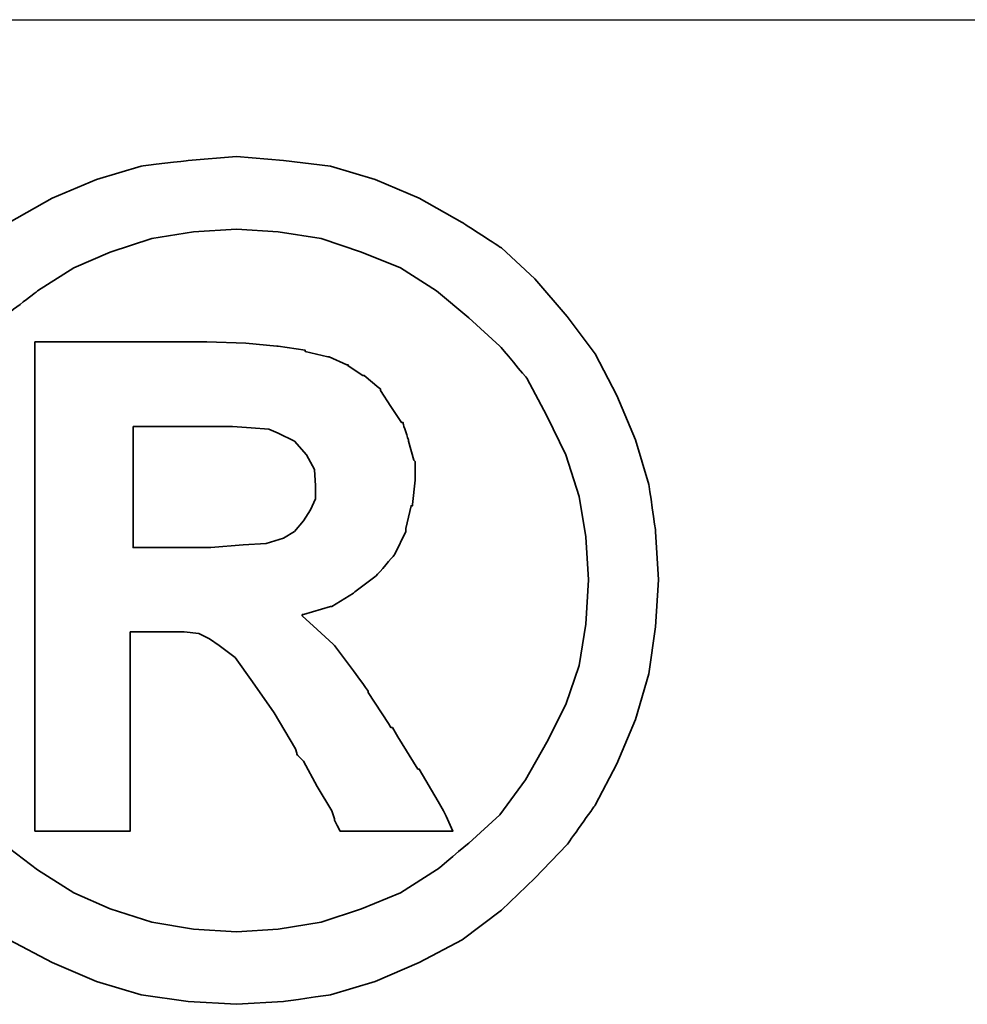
# Model space of a CAD drawing. Header units: millimetres. Extents: x 953 to 1193, y 90 to 173.
# Tile 19 of 44: x 1125.763 to 1126.022, y 110.681 to 110.95. Entities that reach past the tile are written whole.
import ezdxf

# ---------------------------------------------------------------- set-up
doc = ezdxf.new("R2010")
doc.units = ezdxf.units.MM
doc.header["$LTSCALE"] = 0.1
for name, color, linetype in [('DIM', 4, 'CONTINUOUS'), ('layer 1', 7, 'CONTINUOUS'), ('OUT', 3, 'CONTINUOUS')]:
    doc.layers.add(name, color=color, linetype=linetype)

# ---------------------------------------------------------------- blocks, each defined once
blk = doc.blocks.new('TBI MOTION logo(完整正式版)')
at = {"layer": 'layer 1', "color": 22, "lineweight": 35}
for points, knots in [([(-91.89366, 20.43624), (-91.89366, 20.43624), (-91.91351, 20.77862), (-91.91351, 20.77862), (-91.91351, 20.77862), (-91.91351, 20.77862), (-91.96114, 21.11206), (-91.96114, 21.11206), (-91.96114, 21.11206), (-91.96114, 21.11206), (-92.05641, 21.42764), (-92.05641, 21.42764), (-92.05641, 21.42764), (-92.05641, 21.42764), (-92.18939, 21.74124), (-92.18939, 21.74124), (-92.18939, 21.74124), (-92.18939, 21.74124), (-92.34222, 22.03697), (-92.34222, 22.03697), (-92.34222, 22.03697), (-92.34222, 22.03697), (-92.5407, 22.30294), (-92.5407, 22.30294), (-92.5407, 22.30294), (-92.5407, 22.30294), (-92.76895, 22.5689), (-92.76895, 22.5689), (-92.76895, 22.5689), (-92.76895, 22.5689), (-93.00713, 22.78921), (-93.00713, 22.78921), (-93.00713, 22.78921), (-93.00713, 22.78921), (-93.285, 22.96982), (-93.285, 22.96982), (-93.285, 22.96982), (-93.285, 22.96982), (-93.58867, 23.14051), (-93.58867, 23.14051), (-93.58867, 23.14051), (-93.58867, 23.14051), (-93.90227, 23.2735), (-93.90227, 23.2735), (-93.90227, 23.2735), (-93.90227, 23.2735), (-94.21785, 23.36877), (-94.21785, 23.36877), (-94.21785, 23.36877), (-94.21785, 23.36877), (-94.55129, 23.40846), (-94.55129, 23.40846), (-94.55129, 23.40846), (-94.55129, 23.40846), (-94.88474, 23.43625), (-94.88474, 23.43625), (-94.88474, 23.43625), (-94.88474, 23.43625), (-95.22612, 23.40846), (-95.22612, 23.40846), (-95.22612, 23.40846), (-95.22612, 23.40846), (-95.55956, 23.36877), (-95.55956, 23.36877), (-95.55956, 23.36877), (-95.55956, 23.36877), (-95.87515, 23.2735), (-95.87515, 23.2735), (-95.87515, 23.2735), (-95.87515, 23.2735), (-96.18973, 23.14051), (-96.18973, 23.14051), (-96.18973, 23.14051), (-96.18973, 23.14051), (-96.4944, 22.96982), (-96.4944, 22.96982), (-96.4944, 22.96982), (-96.4944, 22.96982), (-96.77028, 22.78921), (-96.77028, 22.78921), (-96.77028, 22.78921), (-96.77028, 22.78921), (-97.00846, 22.5689), (-97.00846, 22.5689), (-97.00846, 22.5689), (-97.00846, 22.5689), (-97.23671, 22.30294), (-97.23671, 22.30294), (-97.23671, 22.30294), (-97.23671, 22.30294), (-97.43618, 22.03697), (-97.43618, 22.03697), (-97.43618, 22.03697), (-97.43618, 22.03697), (-97.58901, 21.74124), (-97.58901, 21.74124), (-97.58901, 21.74124), (-97.58901, 21.74124), (-97.72298, 21.42764), (-97.72298, 21.42764), (-97.72298, 21.42764), (-97.72298, 21.42764), (-97.81825, 21.11206), (-97.81825, 21.11206), (-97.81825, 21.11206), (-97.81825, 21.11206), (-97.86589, 20.77862), (-97.86589, 20.77862), (-97.86589, 20.77862), (-97.86589, 20.77862), (-97.88375, 20.43624), (-97.88375, 20.43624), (-97.88375, 20.43624), (-97.88375, 20.43624), (-97.86589, 20.1028), (-97.86589, 20.1028), (-97.86589, 20.1028), (-97.86589, 20.1028), (-97.81825, 19.77035), (-97.81825, 19.77035), (-97.81825, 19.77035), (-97.81825, 19.77035), (-97.72298, 19.44583), (-97.72298, 19.44583), (-97.72298, 19.44583), (-97.72298, 19.44583), (-97.58901, 19.13224), (-97.58901, 19.13224), (-97.58901, 19.13224), (-97.58901, 19.13224), (-97.43618, 18.83749), (-97.43618, 18.83749), (-97.43618, 18.83749), (-97.43618, 18.83749), (-97.23671, 18.55963), (-97.23671, 18.55963), (-97.23671, 18.55963), (-97.23671, 18.55963), (-97.00846, 18.32145), (-97.00846, 18.32145), (-97.00846, 18.32145), (-97.00846, 18.32145), (-96.77028, 18.0932), (-96.77028, 18.0932), (-96.77028, 18.0932), (-96.77028, 18.0932), (-96.4944, 17.88381), (-96.4944, 17.88381), (-96.4944, 17.88381), (-96.4944, 17.88381), (-96.18973, 17.72205), (-96.18973, 17.72205), (-96.18973, 17.72205), (-96.18973, 17.72205), (-95.87515, 17.58906), (-95.87515, 17.58906), (-95.87515, 17.58906), (-95.87515, 17.58906), (-95.55956, 17.4938), (-95.55956, 17.4938), (-95.55956, 17.4938), (-95.55956, 17.4938), (-95.22612, 17.44616), (-95.22612, 17.44616), (-95.22612, 17.44616), (-95.22612, 17.44616), (-94.88474, 17.42631), (-94.88474, 17.42631), (-94.88474, 17.42631), (-94.88474, 17.42631), (-94.55129, 17.44616), (-94.55129, 17.44616), (-94.55129, 17.44616), (-94.55129, 17.44616), (-94.21785, 17.4938), (-94.21785, 17.4938), (-94.21785, 17.4938), (-94.21785, 17.4938), (-93.90227, 17.58906), (-93.90227, 17.58906), (-93.90227, 17.58906), (-93.90227, 17.58906), (-93.58867, 17.72205), (-93.58867, 17.72205), (-93.58867, 17.72205), (-93.58867, 17.72205), (-93.285, 17.88381), (-93.285, 17.88381), (-93.285, 17.88381), (-93.285, 17.88381), (-93.00713, 18.0932), (-93.00713, 18.0932), (-93.00713, 18.0932), (-93.00713, 18.0932), (-92.76895, 18.32145), (-92.76895, 18.32145), (-92.76895, 18.32145), (-92.76895, 18.32145), (-92.5407, 18.55963), (-92.5407, 18.55963), (-92.5407, 18.55963), (-92.5407, 18.55963), (-92.34222, 18.83749), (-92.34222, 18.83749), (-92.34222, 18.83749), (-92.34222, 18.83749), (-92.18939, 19.13224), (-92.18939, 19.13224), (-92.18939, 19.13224), (-92.18939, 19.13224), (-92.05641, 19.44583), (-92.05641, 19.44583), (-92.05641, 19.44583), (-92.05641, 19.44583), (-91.96114, 19.77035), (-91.96114, 19.77035), (-91.96114, 19.77035), (-91.96114, 19.77035), (-91.91351, 20.1028), (-91.91351, 20.1028), (-91.91351, 20.1028), (-91.91351, 20.1028), (-91.89366, 20.43624), (-91.89366, 20.43624)], [0, 0, 0, 0, 0.0178571, 0.0178571, 0.0178571, 0.0178572, 0.0357143, 0.0357143, 0.0357143, 0.0357143, 0.0535714, 0.0535714, 0.0535714, 0.0535714, 0.0714286, 0.0714286, 0.0714286, 0.0714286, 0.0892857, 0.0892857, 0.0892857, 0.0892857, 0.1071429, 0.1071429, 0.1071429, 0.1071429, 0.125, 0.125, 0.125, 0.125, 0.1428571, 0.1428571, 0.1428571, 0.1428572, 0.1607143, 0.1607143, 0.1607143, 0.1607143, 0.1785714, 0.1785714, 0.1785714, 0.1785714, 0.1964286, 0.1964286, 0.1964286, 0.1964286, 0.2142857, 0.2142857, 0.2142857, 0.2142857, 0.2321429, 0.2321429, 0.2321429, 0.2321429, 0.25, 0.25, 0.25, 0.25, 0.2678571, 0.2678571, 0.2678571, 0.2678572, 0.2857143, 0.2857143, 0.2857143, 0.2857143, 0.3035714, 0.3035714, 0.3035714, 0.3035714, 0.3214286, 0.3214286, 0.3214286, 0.3214286, 0.3392857, 0.3392857, 0.3392857, 0.3392857, 0.3571429, 0.3571429, 0.3571429, 0.3571429, 0.375, 0.375, 0.375, 0.375, 0.3928571, 0.3928571, 0.3928571, 0.3928572, 0.4107143, 0.4107143, 0.4107143, 0.4107143, 0.4285714, 0.4285714, 0.4285714, 0.4285714, 0.4464286, 0.4464286, 0.4464286, 0.4464286, 0.4642857, 0.4642857, 0.4642857, 0.4642857, 0.4821429, 0.4821429, 0.4821429, 0.4821429, 0.5, 0.5, 0.5, 0.5, 0.5178571, 0.5178571, 0.5178571, 0.5178572, 0.5357143, 0.5357143, 0.5357143, 0.5357143, 0.5535714, 0.5535714, 0.5535714, 0.5535714, 0.5714286, 0.5714286, 0.5714286, 0.5714286, 0.5892857, 0.5892857, 0.5892857, 0.5892857, 0.6071429, 0.6071429, 0.6071429, 0.6071429, 0.625, 0.625, 0.625, 0.625, 0.6428571, 0.6428571, 0.6428571, 0.6428572, 0.6607143, 0.6607143, 0.6607143, 0.6607143, 0.6785714, 0.6785714, 0.6785714, 0.6785714, 0.6964286, 0.6964286, 0.6964286, 0.6964286, 0.7142857, 0.7142857, 0.7142857, 0.7142857, 0.7321429, 0.7321429, 0.7321429, 0.7321429, 0.75, 0.75, 0.75, 0.75, 0.7678571, 0.7678571, 0.7678571, 0.7678572, 0.7857143, 0.7857143, 0.7857143, 0.7857143, 0.8035714, 0.8035714, 0.8035714, 0.8035714, 0.8214286, 0.8214286, 0.8214286, 0.8214286, 0.8392857, 0.8392857, 0.8392857, 0.8392857, 0.8571429, 0.8571429, 0.8571429, 0.8571429, 0.875, 0.875, 0.875, 0.875, 0.8928571, 0.8928571, 0.8928571, 0.8928572, 0.9107143, 0.9107143, 0.9107143, 0.9107143, 0.9285714, 0.9285714, 0.9285714, 0.9285714, 0.9464286, 0.9464286, 0.9464286, 0.9464286, 0.9642857, 0.9642857, 0.9642857, 0.9642857, 0.9821429, 0.9821429, 0.9821429, 0.9821429, 1, 1, 1, 1]), ([(-92.38986, 20.43624), (-92.38986, 20.43624), (-92.40871, 20.74091), (-92.40871, 20.74091), (-92.40871, 20.74091), (-92.40871, 20.74091), (-92.45536, 21.02672), (-92.45536, 21.02672), (-92.45536, 21.02672), (-92.45536, 21.02672), (-92.55063, 21.32245), (-92.55063, 21.32245), (-92.55063, 21.32245), (-92.55063, 21.32245), (-92.68361, 21.59833), (-92.68361, 21.59833), (-92.68361, 21.59833), (-92.68361, 21.59833), (-92.82651, 21.86429), (-92.82651, 21.86429), (-92.82651, 21.86429), (-92.82651, 21.86429), (-93.01705, 22.09255), (-93.01705, 22.09255), (-93.01705, 22.09255), (-93.01705, 22.09255), (-93.23736, 22.29301), (-93.23736, 22.29301), (-93.23736, 22.29301), (-93.23736, 22.29301), (-93.46561, 22.48355), (-93.46561, 22.48355), (-93.46561, 22.48355), (-93.46561, 22.48355), (-93.72165, 22.6463), (-93.72165, 22.6463), (-93.72165, 22.6463), (-93.72165, 22.6463), (-93.99754, 22.75944), (-93.99754, 22.75944), (-93.99754, 22.75944), (-93.99754, 22.75944), (-94.28335, 22.85471), (-94.28335, 22.85471), (-94.28335, 22.85471), (-94.28335, 22.85471), (-94.589, 22.90234), (-94.589, 22.90234), (-94.589, 22.90234), (-94.589, 22.90234), (-94.88474, 22.92219), (-94.88474, 22.92219), (-94.88474, 22.92219), (-94.88474, 22.92219), (-95.1894, 22.90234), (-95.1894, 22.90234), (-95.1894, 22.90234), (-95.1894, 22.90234), (-95.48315, 22.85471), (-95.48315, 22.85471), (-95.48315, 22.85471), (-95.48315, 22.85471), (-95.77988, 22.75944), (-95.77988, 22.75944), (-95.77988, 22.75944), (-95.77988, 22.75944), (-96.03691, 22.6463), (-96.03691, 22.6463), (-96.03691, 22.6463), (-96.03691, 22.6463), (-96.29394, 22.48355), (-96.29394, 22.48355), (-96.29394, 22.48355), (-96.29394, 22.48355), (-96.54203, 22.29301), (-96.54203, 22.29301), (-96.54203, 22.29301), (-96.54203, 22.29301), (-96.75937, 22.09255), (-96.75937, 22.09255), (-96.75937, 22.09255), (-96.75937, 22.09255), (-96.9509, 21.86429), (-96.9509, 21.86429), (-96.9509, 21.86429), (-96.9509, 21.86429), (-97.0938, 21.59833), (-97.0938, 21.59833), (-97.0938, 21.59833), (-97.0938, 21.59833), (-97.21686, 21.32245), (-97.21686, 21.32245), (-97.21686, 21.32245), (-97.21686, 21.32245), (-97.32206, 21.02672), (-97.32206, 21.02672), (-97.32206, 21.02672), (-97.32206, 21.02672), (-97.36076, 20.74091), (-97.36076, 20.74091), (-97.36076, 20.74091), (-97.36076, 20.74091), (-97.37961, 20.43624), (-97.37961, 20.43624), (-97.37961, 20.43624), (-97.37961, 20.43624), (-97.36076, 20.12165), (-97.36076, 20.12165), (-97.36076, 20.12165), (-97.36076, 20.12165), (-97.32206, 19.82791), (-97.32206, 19.82791), (-97.32206, 19.82791), (-97.32206, 19.82791), (-97.21686, 19.55102), (-97.21686, 19.55102), (-97.21686, 19.55102), (-97.21686, 19.55102), (-97.0938, 19.28407), (-97.0938, 19.28407), (-97.0938, 19.28407), (-97.0938, 19.28407), (-96.94098, 19.01811), (-96.94098, 19.01811), (-96.94098, 19.01811), (-96.94098, 19.01811), (-96.75937, 18.77001), (-96.75937, 18.77001), (-96.75937, 18.77001), (-96.75937, 18.77001), (-96.54203, 18.56955), (-96.54203, 18.56955), (-96.54203, 18.56955), (-96.54203, 18.56955), (-96.29394, 18.37901), (-96.29394, 18.37901), (-96.29394, 18.37901), (-96.29394, 18.37901), (-96.03691, 18.21725), (-96.03691, 18.21725), (-96.03691, 18.21725), (-96.03691, 18.21725), (-95.77988, 18.10412), (-95.77988, 18.10412), (-95.77988, 18.10412), (-95.77988, 18.10412), (-95.48315, 18.00786), (-95.48315, 18.00786), (-95.48315, 18.00786), (-95.48315, 18.00786), (-95.1894, 17.96022), (-95.1894, 17.96022), (-95.1894, 17.96022), (-95.1894, 17.96022), (-94.88474, 17.94137), (-94.88474, 17.94137), (-94.88474, 17.94137), (-94.88474, 17.94137), (-94.589, 17.96022), (-94.589, 17.96022), (-94.589, 17.96022), (-94.589, 17.96022), (-94.28335, 18.00786), (-94.28335, 18.00786), (-94.28335, 18.00786), (-94.28335, 18.00786), (-93.99754, 18.10412), (-93.99754, 18.10412), (-93.99754, 18.10412), (-93.99754, 18.10412), (-93.72165, 18.21725), (-93.72165, 18.21725), (-93.72165, 18.21725), (-93.72165, 18.21725), (-93.46561, 18.37901), (-93.46561, 18.37901), (-93.46561, 18.37901), (-93.46561, 18.37901), (-93.23736, 18.56955), (-93.23736, 18.56955), (-93.23736, 18.56955), (-93.23736, 18.56955), (-93.01705, 18.77001), (-93.01705, 18.77001), (-93.01705, 18.77001), (-93.01705, 18.77001), (-92.83644, 19.01811), (-92.83644, 19.01811), (-92.83644, 19.01811), (-92.83644, 19.01811), (-92.68361, 19.28407), (-92.68361, 19.28407), (-92.68361, 19.28407), (-92.68361, 19.28407), (-92.55063, 19.55102), (-92.55063, 19.55102), (-92.55063, 19.55102), (-92.55063, 19.55102), (-92.45536, 19.82791), (-92.45536, 19.82791), (-92.45536, 19.82791), (-92.45536, 19.82791), (-92.40871, 20.12165), (-92.40871, 20.12165), (-92.40871, 20.12165), (-92.40871, 20.12165), (-92.38986, 20.43624), (-92.38986, 20.43624)], [0, 0, 0, 0, 0.0192308, 0.0192308, 0.0192308, 0.0192308, 0.0384615, 0.0384615, 0.0384615, 0.0384615, 0.0576923, 0.0576923, 0.0576923, 0.0576923, 0.0769231, 0.0769231, 0.0769231, 0.0769231, 0.0961538, 0.0961538, 0.0961538, 0.0961539, 0.1153846, 0.1153846, 0.1153846, 0.1153846, 0.1346154, 0.1346154, 0.1346154, 0.1346154, 0.1538462, 0.1538462, 0.1538462, 0.1538462, 0.1730769, 0.1730769, 0.1730769, 0.1730769, 0.1923077, 0.1923077, 0.1923077, 0.1923077, 0.2115385, 0.2115385, 0.2115385, 0.2115385, 0.2307692, 0.2307692, 0.2307692, 0.2307692, 0.25, 0.25, 0.25, 0.25, 0.2692308, 0.2692308, 0.2692308, 0.2692308, 0.2884615, 0.2884615, 0.2884615, 0.2884615, 0.3076923, 0.3076923, 0.3076923, 0.3076923, 0.3269231, 0.3269231, 0.3269231, 0.3269231, 0.3461538, 0.3461538, 0.3461538, 0.3461539, 0.3653846, 0.3653846, 0.3653846, 0.3653846, 0.3846154, 0.3846154, 0.3846154, 0.3846154, 0.4038462, 0.4038462, 0.4038462, 0.4038462, 0.4230769, 0.4230769, 0.4230769, 0.4230769, 0.4423077, 0.4423077, 0.4423077, 0.4423077, 0.4615385, 0.4615385, 0.4615385, 0.4615385, 0.4807692, 0.4807692, 0.4807692, 0.4807692, 0.5, 0.5, 0.5, 0.5, 0.5192308, 0.5192308, 0.5192308, 0.5192308, 0.5384615, 0.5384615, 0.5384615, 0.5384615, 0.5576923, 0.5576923, 0.5576923, 0.5576923, 0.5769231, 0.5769231, 0.5769231, 0.5769231, 0.5961538, 0.5961538, 0.5961538, 0.5961539, 0.6153846, 0.6153846, 0.6153846, 0.6153846, 0.6346154, 0.6346154, 0.6346154, 0.6346154, 0.6538462, 0.6538462, 0.6538462, 0.6538462, 0.6730769, 0.6730769, 0.6730769, 0.6730769, 0.6923077, 0.6923077, 0.6923077, 0.6923077, 0.7115385, 0.7115385, 0.7115385, 0.7115385, 0.7307692, 0.7307692, 0.7307692, 0.7307692, 0.75, 0.75, 0.75, 0.75, 0.7692308, 0.7692308, 0.7692308, 0.7692308, 0.7884615, 0.7884615, 0.7884615, 0.7884615, 0.8076923, 0.8076923, 0.8076923, 0.8076923, 0.8269231, 0.8269231, 0.8269231, 0.8269231, 0.8461538, 0.8461538, 0.8461538, 0.8461539, 0.8653846, 0.8653846, 0.8653846, 0.8653846, 0.8846154, 0.8846154, 0.8846154, 0.8846154, 0.9038462, 0.9038462, 0.9038462, 0.9038462, 0.9230769, 0.9230769, 0.9230769, 0.9230769, 0.9423077, 0.9423077, 0.9423077, 0.9423077, 0.9615385, 0.9615385, 0.9615385, 0.9615385, 0.9807692, 0.9807692, 0.9807692, 0.9807692, 1, 1, 1, 1]), ([(-96.31279, 18.7323), (-96.31279, 18.7323), (-96.31279, 18.77001), (-96.31279, 18.77001), (-96.31279, 18.77001), (-96.31279, 18.77001), (-96.31279, 18.87422), (-96.31279, 18.87422), (-96.31279, 18.87422), (-96.31279, 18.87422), (-96.31279, 19.04689), (-96.31279, 19.04689), (-96.31279, 19.04689), (-96.31279, 19.04689), (-96.31279, 19.25529), (-96.31279, 19.25529), (-96.31279, 19.25529), (-96.31279, 19.25529), (-96.31279, 19.5024), (-96.31279, 19.5024), (-96.31279, 19.5024), (-96.31279, 19.5024), (-96.31279, 19.77035), (-96.31279, 19.77035), (-96.31279, 19.77035), (-96.31279, 19.77035), (-96.31279, 20.37868), (-96.31279, 20.37868), (-96.31279, 20.37868), (-96.31279, 20.37868), (-96.31279, 20.98801), (-96.31279, 20.98801), (-96.31279, 20.98801), (-96.31279, 20.98801), (-96.31279, 21.27482), (-96.31279, 21.27482), (-96.31279, 21.27482), (-96.31279, 21.27482), (-96.31279, 21.52291), (-96.31279, 21.52291), (-96.31279, 21.52291), (-96.31279, 21.52291), (-96.31279, 21.75017), (-96.31279, 21.75017), (-96.31279, 21.75017), (-96.31279, 21.75017), (-96.31279, 21.90399), (-96.31279, 21.90399), (-96.31279, 21.90399), (-96.31279, 21.90399), (-96.31279, 22.0072), (-96.31279, 22.0072), (-96.31279, 22.0072), (-96.31279, 22.0072), (-96.31279, 22.04689), (-96.31279, 22.04689), (-96.31279, 22.04689), (-96.31279, 22.04689), (-96.31279, 22.12232), (-96.31279, 22.12232), (-96.31279, 22.12232), (-96.31279, 22.12232), (-96.2463, 22.12232), (-96.2463, 22.12232), (-96.2463, 22.12232), (-96.2463, 22.12232), (-96.22645, 22.12232), (-96.22645, 22.12232), (-96.22645, 22.12232), (-96.22645, 22.12232), (-96.18973, 22.12232), (-96.18973, 22.12232), (-96.18973, 22.12232), (-96.18973, 22.12232), (-96.05576, 22.12232), (-96.05576, 22.12232), (-96.05576, 22.12232), (-96.05576, 22.12232), (-95.87515, 22.12232), (-95.87515, 22.12232), (-95.87515, 22.12232), (-95.87515, 22.12232), (-95.66476, 22.12232), (-95.66476, 22.12232), (-95.66476, 22.12232), (-95.66476, 22.12232), (-95.44643, 22.12232), (-95.44643, 22.12232), (-95.44643, 22.12232), (-95.44643, 22.12232), (-95.27375, 22.12232), (-95.27375, 22.12232), (-95.27375, 22.12232), (-95.27375, 22.12232), (-95.15963, 22.12232), (-95.15963, 22.12232), (-95.15963, 22.12232), (-95.15963, 22.12232), (-95.12291, 22.12232), (-95.12291, 22.12232), (-95.12291, 22.12232), (-95.12291, 22.12232), (-95.10306, 22.12232), (-95.10306, 22.12232), (-95.10306, 22.12232), (-95.10306, 22.12232), (-95.09314, 22.12232), (-95.09314, 22.12232), (-95.09314, 22.12232), (-95.09314, 22.12232), (-94.81725, 22.1124), (-94.81725, 22.1124), (-94.81725, 22.1124), (-94.81725, 22.1124), (-94.59893, 22.09255), (-94.59893, 22.09255), (-94.59893, 22.09255), (-94.59893, 22.09255), (-94.589, 22.09255), (-94.589, 22.09255), (-94.589, 22.09255), (-94.589, 22.09255), (-94.39846, 22.06476), (-94.39846, 22.06476), (-94.39846, 22.06476), (-94.39846, 22.06476), (-94.39846, 22.05483), (-94.39846, 22.05483), (-94.39846, 22.05483), (-94.39846, 22.05483), (-94.23571, 22.01713), (-94.23571, 22.01713), (-94.23571, 22.01713), (-94.23571, 22.01713), (-94.22777, 22.01713), (-94.22777, 22.01713), (-94.22777, 22.01713), (-94.22777, 22.01713), (-94.10273, 21.96056), (-94.10273, 21.96056), (-94.10273, 21.96056), (-94.10273, 21.96056), (-94.09281, 21.96056), (-94.09281, 21.96056), (-94.09281, 21.96056), (-94.09281, 21.96056), (-94.09281, 21.95162), (-94.09281, 21.95162), (-94.09281, 21.95162), (-94.09281, 21.95162), (-93.9896, 21.88415), (-93.9896, 21.88415), (-93.9896, 21.88415), (-93.9896, 21.88415), (-93.97868, 21.88415), (-93.97868, 21.88415), (-93.97868, 21.88415), (-93.97868, 21.88415), (-93.87448, 21.79781), (-93.87448, 21.79781), (-93.87448, 21.79781), (-93.87448, 21.79781), (-93.86456, 21.78888), (-93.86456, 21.78888), (-93.86456, 21.78888), (-93.86456, 21.78888), (-93.86456, 21.77895), (-93.86456, 21.77895), (-93.86456, 21.77895), (-93.86456, 21.77895), (-93.78913, 21.66483), (-93.78913, 21.66483), (-93.78913, 21.66483), (-93.78913, 21.66483), (-93.71371, 21.5507), (-93.71371, 21.5507), (-93.71371, 21.5507), (-93.71371, 21.5507), (-93.7028, 21.5507), (-93.7028, 21.5507), (-93.7028, 21.5507), (-93.7028, 21.5507), (-93.7028, 21.54078), (-93.7028, 21.54078), (-93.7028, 21.54078), (-93.7028, 21.54078), (-93.66608, 21.42764), (-93.66608, 21.42764), (-93.66608, 21.42764), (-93.66608, 21.42764), (-93.66608, 21.41772), (-93.66608, 21.41772), (-93.66608, 21.41772), (-93.66608, 21.41772), (-93.62638, 21.28474), (-93.62638, 21.28474), (-93.62638, 21.28474), (-93.62638, 21.28474), (-93.61844, 21.27482), (-93.61844, 21.27482), (-93.61844, 21.27482), (-93.61844, 21.27482), (-93.61844, 21.14977), (-93.61844, 21.14977), (-93.61844, 21.14977), (-93.61844, 21.14977), (-93.61844, 21.14183), (-93.61844, 21.14183), (-93.61844, 21.14183), (-93.61844, 21.14183), (-93.6363, 20.96915), (-93.6363, 20.96915), (-93.6363, 20.96915), (-93.6363, 20.96915), (-93.6363, 20.96122), (-93.6363, 20.96122), (-93.6363, 20.96122), (-93.6363, 20.96122), (-93.64623, 20.96122), (-93.64623, 20.96122), (-93.64623, 20.96122), (-93.64623, 20.96122), (-93.68493, 20.79847), (-93.68493, 20.79847), (-93.68493, 20.79847), (-93.68493, 20.79847), (-93.68493, 20.78854), (-93.68493, 20.78854), (-93.68493, 20.78854), (-93.68493, 20.78854), (-93.68493, 20.77862), (-93.68493, 20.77862), (-93.68493, 20.77862), (-93.68493, 20.77862), (-93.76135, 20.61785), (-93.76135, 20.61785), (-93.76135, 20.61785), (-93.76135, 20.61785), (-93.76929, 20.60693), (-93.76929, 20.60693), (-93.76929, 20.60693), (-93.76929, 20.60693), (-93.8844, 20.47495), (-93.8844, 20.47495), (-93.8844, 20.47495), (-93.8844, 20.47495), (-93.89433, 20.46502), (-93.89433, 20.46502), (-93.89433, 20.46502), (-93.89433, 20.46502), (-94.04517, 20.34991), (-94.04517, 20.34991), (-94.04517, 20.34991), (-94.04517, 20.34991), (-94.05509, 20.34197), (-94.05509, 20.34197), (-94.05509, 20.34197), (-94.05509, 20.34197), (-94.20792, 20.2467), (-94.20792, 20.2467), (-94.20792, 20.2467), (-94.20792, 20.2467), (-94.21785, 20.2467), (-94.21785, 20.2467), (-94.21785, 20.2467), (-94.21785, 20.2467), (-94.40839, 20.18913), (-94.40839, 20.18913), (-94.40839, 20.18913), (-94.40839, 20.18913), (-94.41831, 20.18913), (-94.41831, 20.18913), (-94.41831, 20.18913), (-94.41831, 20.18913), (-94.41831, 20.17921), (-94.41831, 20.17921), (-94.41831, 20.17921), (-94.41831, 20.17921), (-94.31312, 20.08394), (-94.31312, 20.08394), (-94.31312, 20.08394), (-94.31312, 20.08394), (-94.198, 19.97875), (-94.198, 19.97875), (-94.198, 19.97875), (-94.198, 19.97875), (-94.18907, 19.97081), (-94.18907, 19.97081), (-94.18907, 19.97081), (-94.18907, 19.97081), (-94.07494, 19.81798), (-94.07494, 19.81798), (-94.07494, 19.81798), (-94.07494, 19.81798), (-93.9499, 19.6453), (-93.9499, 19.6453), (-93.9499, 19.6453), (-93.9499, 19.6453), (-93.9499, 19.63736), (-93.9499, 19.63736), (-93.9499, 19.63736), (-93.9499, 19.63736), (-93.80799, 19.41705), (-93.80799, 19.41705), (-93.80799, 19.41705), (-93.80799, 19.41705), (-93.78913, 19.38828), (-93.78913, 19.38828), (-93.78913, 19.38828), (-93.78913, 19.38828), (-93.77921, 19.38828), (-93.77921, 19.38828), (-93.77921, 19.38828), (-93.77921, 19.38828), (-93.7415, 19.32178), (-93.7415, 19.32178), (-93.7415, 19.32178), (-93.7415, 19.32178), (-93.59859, 19.09353), (-93.59859, 19.09353), (-93.59859, 19.09353), (-93.59859, 19.09353), (-93.58867, 19.09353), (-93.58867, 19.09353), (-93.58867, 19.09353), (-93.58867, 19.09353), (-93.45569, 18.86528), (-93.45569, 18.86528), (-93.45569, 18.86528), (-93.45569, 18.86528), (-93.41798, 18.7978), (-93.41798, 18.7978), (-93.41798, 18.7978), (-93.41798, 18.7978), (-93.39813, 18.76009), (-93.39813, 18.76009), (-93.39813, 18.76009), (-93.39813, 18.76009), (-93.3505, 18.6549), (-93.3505, 18.6549), (-93.3505, 18.6549), (-93.3505, 18.6549), (-93.45569, 18.6549), (-93.45569, 18.6549), (-93.45569, 18.6549), (-93.45569, 18.6549), (-93.47454, 18.6549), (-93.47454, 18.6549), (-93.47454, 18.6549), (-93.47454, 18.6549), (-93.56088, 18.6549), (-93.56088, 18.6549), (-93.56088, 18.6549), (-93.56088, 18.6549), (-93.78913, 18.6549), (-93.78913, 18.6549), (-93.78913, 18.6549), (-93.78913, 18.6549), (-94.01738, 18.6549), (-94.01738, 18.6549), (-94.01738, 18.6549), (-94.01738, 18.6549), (-94.09281, 18.6549), (-94.09281, 18.6549), (-94.09281, 18.6549), (-94.09281, 18.6549), (-94.11265, 18.6549), (-94.11265, 18.6549), (-94.11265, 18.6549), (-94.11265, 18.6549), (-94.15036, 18.6549), (-94.15036, 18.6549), (-94.15036, 18.6549), (-94.15036, 18.6549), (-94.17021, 18.69459), (-94.17021, 18.69459), (-94.17021, 18.69459), (-94.17021, 18.69459), (-94.18907, 18.7323), (-94.18907, 18.7323), (-94.18907, 18.7323), (-94.18907, 18.7323), (-94.18907, 18.74223), (-94.18907, 18.74223), (-94.18907, 18.74223), (-94.18907, 18.74223), (-94.20792, 18.7978), (-94.20792, 18.7978), (-94.20792, 18.7978), (-94.20792, 18.7978), (-94.31312, 18.97048), (-94.31312, 18.97048), (-94.31312, 18.97048), (-94.31312, 18.97048), (-94.40839, 19.1501), (-94.40839, 19.1501), (-94.40839, 19.1501), (-94.40839, 19.1501), (-94.4461, 19.1888), (-94.4461, 19.1888), (-94.4461, 19.1888), (-94.4461, 19.1888), (-94.45602, 19.19873), (-94.45602, 19.19873), (-94.45602, 19.19873), (-94.45602, 19.19873), (-94.45602, 19.20766), (-94.45602, 19.20766), (-94.45602, 19.20766), (-94.45602, 19.20766), (-94.46595, 19.23644), (-94.46595, 19.23644), (-94.46595, 19.23644), (-94.46595, 19.23644), (-94.61679, 19.49347), (-94.61679, 19.49347), (-94.61679, 19.49347), (-94.61679, 19.49347), (-94.76962, 19.7118), (-94.76962, 19.7118), (-94.76962, 19.7118), (-94.76962, 19.7118), (-94.89268, 19.88447), (-94.89268, 19.88447), (-94.89268, 19.88447), (-94.89268, 19.88447), (-95.00779, 19.97081), (-95.00779, 19.97081), (-95.00779, 19.97081), (-95.00779, 19.97081), (-95.07528, 20.01845), (-95.07528, 20.01845), (-95.07528, 20.01845), (-95.07528, 20.01845), (-95.1507, 20.05616), (-95.1507, 20.05616), (-95.1507, 20.05616), (-95.1507, 20.05616), (-95.2549, 20.06608), (-95.2549, 20.06608), (-95.2549, 20.06608), (-95.2549, 20.06608), (-95.38887, 20.06608), (-95.38887, 20.06608), (-95.38887, 20.06608), (-95.38887, 20.06608), (-95.40872, 20.06608), (-95.40872, 20.06608), (-95.40872, 20.06608), (-95.40872, 20.06608), (-95.42658, 20.06608), (-95.42658, 20.06608), (-95.42658, 20.06608), (-95.42658, 20.06608), (-95.5417, 20.06608), (-95.5417, 20.06608), (-95.5417, 20.06608), (-95.5417, 20.06608), (-95.63697, 20.06608), (-95.63697, 20.06608), (-95.63697, 20.06608), (-95.63697, 20.06608), (-95.63697, 19.99761), (-95.63697, 19.99761), (-95.63697, 19.99761), (-95.63697, 19.99761), (-95.63697, 19.92318), (-95.63697, 19.92318), (-95.63697, 19.92318), (-95.63697, 19.92318), (-95.63697, 19.69294), (-95.63697, 19.69294), (-95.63697, 19.69294), (-95.63697, 19.69294), (-95.63697, 19.44583), (-95.63697, 19.44583), (-95.63697, 19.44583), (-95.63697, 19.44583), (-95.63697, 19.17888), (-95.63697, 19.17888), (-95.63697, 19.17888), (-95.63697, 19.17888), (-95.63697, 18.96055), (-95.63697, 18.96055), (-95.63697, 18.96055), (-95.63697, 18.96055), (-95.63697, 18.87422), (-95.63697, 18.87422), (-95.63697, 18.87422), (-95.63697, 18.87422), (-95.63697, 18.80773), (-95.63697, 18.80773), (-95.63697, 18.80773), (-95.63697, 18.80773), (-95.63697, 18.75017), (-95.63697, 18.75017), (-95.63697, 18.75017), (-95.63697, 18.75017), (-95.63697, 18.7323), (-95.63697, 18.7323), (-95.63697, 18.7323), (-95.63697, 18.7323), (-95.63697, 18.6549), (-95.63697, 18.6549), (-95.63697, 18.6549), (-95.63697, 18.6549), (-95.70247, 18.6549), (-95.70247, 18.6549), (-95.70247, 18.6549), (-95.70247, 18.6549), (-95.72232, 18.6549), (-95.72232, 18.6549), (-95.72232, 18.6549), (-95.72232, 18.6549), (-95.77988, 18.6549), (-95.77988, 18.6549), (-95.77988, 18.6549), (-95.77988, 18.6549), (-95.97835, 18.6549), (-95.97835, 18.6549), (-95.97835, 18.6549), (-95.97835, 18.6549), (-96.15103, 18.6549), (-96.15103, 18.6549), (-96.15103, 18.6549), (-96.15103, 18.6549), (-96.2076, 18.6549), (-96.2076, 18.6549), (-96.2076, 18.6549), (-96.2076, 18.6549), (-96.2463, 18.6549), (-96.2463, 18.6549), (-96.2463, 18.6549), (-96.2463, 18.6549), (-96.31279, 18.6549), (-96.31279, 18.6549), (-96.31279, 18.6549), (-96.31279, 18.6549), (-96.31279, 18.7323), (-96.31279, 18.7323)], [0, 0, 0, 0, 0.0074074, 0.0074074, 0.0074074, 0.0074074, 0.0148148, 0.0148148, 0.0148148, 0.0148148, 0.0222222, 0.0222222, 0.0222222, 0.0222222, 0.0296296, 0.0296296, 0.0296296, 0.0296296, 0.037037, 0.037037, 0.037037, 0.037037, 0.0444444, 0.0444444, 0.0444444, 0.0444445, 0.0518519, 0.0518519, 0.0518519, 0.0518519, 0.0592593, 0.0592593, 0.0592593, 0.0592593, 0.0666667, 0.0666667, 0.0666667, 0.0666667, 0.0740741, 0.0740741, 0.0740741, 0.0740741, 0.0814815, 0.0814815, 0.0814815, 0.0814815, 0.0888889, 0.0888889, 0.0888889, 0.0888889, 0.0962963, 0.0962963, 0.0962963, 0.0962963, 0.1037037, 0.1037037, 0.1037037, 0.1037037, 0.1111111, 0.1111111, 0.1111111, 0.1111111, 0.1185185, 0.1185185, 0.1185185, 0.1185185, 0.1259259, 0.1259259, 0.1259259, 0.1259259, 0.1333333, 0.1333333, 0.1333333, 0.1333333, 0.1407407, 0.1407407, 0.1407407, 0.1407408, 0.1481481, 0.1481481, 0.1481481, 0.1481482, 0.1555556, 0.1555556, 0.1555556, 0.1555556, 0.162963, 0.162963, 0.162963, 0.162963, 0.1703704, 0.1703704, 0.1703704, 0.1703704, 0.1777778, 0.1777778, 0.1777778, 0.1777778, 0.1851852, 0.1851852, 0.1851852, 0.1851852, 0.1925926, 0.1925926, 0.1925926, 0.1925926, 0.2, 0.2, 0.2, 0.2, 0.2074074, 0.2074074, 0.2074074, 0.2074074, 0.2148148, 0.2148148, 0.2148148, 0.2148148, 0.2222222, 0.2222222, 0.2222222, 0.2222222, 0.2296296, 0.2296296, 0.2296296, 0.2296296, 0.237037, 0.237037, 0.237037, 0.237037, 0.2444444, 0.2444444, 0.2444444, 0.2444445, 0.2518519, 0.2518519, 0.2518519, 0.2518519, 0.2592593, 0.2592593, 0.2592593, 0.2592593, 0.2666667, 0.2666667, 0.2666667, 0.2666667, 0.2740741, 0.2740741, 0.2740741, 0.2740741, 0.2814815, 0.2814815, 0.2814815, 0.2814815, 0.2888889, 0.2888889, 0.2888889, 0.2888889, 0.2962963, 0.2962963, 0.2962963, 0.2962963, 0.3037037, 0.3037037, 0.3037037, 0.3037037, 0.3111111, 0.3111111, 0.3111111, 0.3111111, 0.3185185, 0.3185185, 0.3185185, 0.3185185, 0.3259259, 0.3259259, 0.3259259, 0.3259259, 0.3333333, 0.3333333, 0.3333333, 0.3333333, 0.3407407, 0.3407407, 0.3407407, 0.3407408, 0.3481481, 0.3481481, 0.3481481, 0.3481482, 0.3555556, 0.3555556, 0.3555556, 0.3555556, 0.362963, 0.362963, 0.362963, 0.362963, 0.3703704, 0.3703704, 0.3703704, 0.3703704, 0.3777778, 0.3777778, 0.3777778, 0.3777778, 0.3851852, 0.3851852, 0.3851852, 0.3851852, 0.3925926, 0.3925926, 0.3925926, 0.3925926, 0.4, 0.4, 0.4, 0.4, 0.4074074, 0.4074074, 0.4074074, 0.4074074, 0.4148148, 0.4148148, 0.4148148, 0.4148148, 0.4222222, 0.4222222, 0.4222222, 0.4222222, 0.4296296, 0.4296296, 0.4296296, 0.4296296, 0.437037, 0.437037, 0.437037, 0.437037, 0.4444444, 0.4444444, 0.4444444, 0.4444445, 0.4518519, 0.4518519, 0.4518519, 0.4518519, 0.4592593, 0.4592593, 0.4592593, 0.4592593, 0.4666667, 0.4666667, 0.4666667, 0.4666667, 0.4740741, 0.4740741, 0.4740741, 0.4740741, 0.4814815, 0.4814815, 0.4814815, 0.4814815, 0.4888889, 0.4888889, 0.4888889, 0.4888889, 0.4962963, 0.4962963, 0.4962963, 0.4962963, 0.5037037, 0.5037037, 0.5037037, 0.5037037, 0.5111111, 0.5111111, 0.5111111, 0.5111111, 0.5185185, 0.5185185, 0.5185185, 0.5185185, 0.5259259, 0.5259259, 0.5259259, 0.5259259, 0.5333333, 0.5333333, 0.5333333, 0.5333333, 0.5407407, 0.5407407, 0.5407407, 0.5407408, 0.5481481, 0.5481481, 0.5481481, 0.5481482, 0.5555556, 0.5555556, 0.5555556, 0.5555556, 0.562963, 0.562963, 0.562963, 0.562963, 0.5703704, 0.5703704, 0.5703704, 0.5703704, 0.5777778, 0.5777778, 0.5777778, 0.5777778, 0.5851852, 0.5851852, 0.5851852, 0.5851852, 0.5925926, 0.5925926, 0.5925926, 0.5925926, 0.6, 0.6, 0.6, 0.6, 0.6074074, 0.6074074, 0.6074074, 0.6074074, 0.6148148, 0.6148148, 0.6148148, 0.6148148, 0.6222222, 0.6222222, 0.6222222, 0.6222222, 0.6296296, 0.6296296, 0.6296296, 0.6296296, 0.637037, 0.637037, 0.637037, 0.637037, 0.6444444, 0.6444444, 0.6444444, 0.6444445, 0.6518519, 0.6518519, 0.6518519, 0.6518519, 0.6592593, 0.6592593, 0.6592593, 0.6592593, 0.6666667, 0.6666667, 0.6666667, 0.6666667, 0.6740741, 0.6740741, 0.6740741, 0.6740741, 0.6814815, 0.6814815, 0.6814815, 0.6814815, 0.6888889, 0.6888889, 0.6888889, 0.6888889, 0.6962963, 0.6962963, 0.6962963, 0.6962963, 0.7037037, 0.7037037, 0.7037037, 0.7037037, 0.7111111, 0.7111111, 0.7111111, 0.7111111, 0.7185185, 0.7185185, 0.7185185, 0.7185185, 0.7259259, 0.7259259, 0.7259259, 0.7259259, 0.7333333, 0.7333333, 0.7333333, 0.7333333, 0.7407407, 0.7407407, 0.7407407, 0.7407408, 0.7481481, 0.7481481, 0.7481481, 0.7481482, 0.7555556, 0.7555556, 0.7555556, 0.7555556, 0.762963, 0.762963, 0.762963, 0.762963, 0.7703704, 0.7703704, 0.7703704, 0.7703704, 0.7777778, 0.7777778, 0.7777778, 0.7777778, 0.7851852, 0.7851852, 0.7851852, 0.7851852, 0.7925926, 0.7925926, 0.7925926, 0.7925926, 0.8, 0.8, 0.8, 0.8, 0.8074074, 0.8074074, 0.8074074, 0.8074074, 0.8148148, 0.8148148, 0.8148148, 0.8148148, 0.8222222, 0.8222222, 0.8222222, 0.8222222, 0.8296296, 0.8296296, 0.8296296, 0.8296296, 0.837037, 0.837037, 0.837037, 0.837037, 0.8444444, 0.8444444, 0.8444444, 0.8444445, 0.8518519, 0.8518519, 0.8518519, 0.8518519, 0.8592593, 0.8592593, 0.8592593, 0.8592593, 0.8666667, 0.8666667, 0.8666667, 0.8666667, 0.8740741, 0.8740741, 0.8740741, 0.8740741, 0.8814815, 0.8814815, 0.8814815, 0.8814815, 0.8888889, 0.8888889, 0.8888889, 0.8888889, 0.8962963, 0.8962963, 0.8962963, 0.8962963, 0.9037037, 0.9037037, 0.9037037, 0.9037037, 0.9111111, 0.9111111, 0.9111111, 0.9111111, 0.9185185, 0.9185185, 0.9185185, 0.9185185, 0.9259259, 0.9259259, 0.9259259, 0.9259259, 0.9333333, 0.9333333, 0.9333333, 0.9333333, 0.9407407, 0.9407407, 0.9407407, 0.9407408, 0.9481481, 0.9481481, 0.9481481, 0.9481482, 0.9555556, 0.9555556, 0.9555556, 0.9555556, 0.962963, 0.962963, 0.962963, 0.962963, 0.9703704, 0.9703704, 0.9703704, 0.9703704, 0.9777778, 0.9777778, 0.9777778, 0.9777778, 0.9851852, 0.9851852, 0.9851852, 0.9851852, 0.9925926, 0.9925926, 0.9925926, 0.9925926, 1, 1, 1, 1]), ([(-95.61712, 21.52291), (-95.61712, 21.52291), (-95.61712, 21.44551), (-95.61712, 21.44551), (-95.61712, 21.44551), (-95.61712, 21.44551), (-95.61712, 21.27482), (-95.61712, 21.27482), (-95.61712, 21.27482), (-95.61712, 21.27482), (-95.61712, 21.08328), (-95.61712, 21.08328), (-95.61712, 21.08328), (-95.61712, 21.08328), (-95.61712, 20.91358), (-95.61712, 20.91358), (-95.61712, 20.91358), (-95.61712, 20.91358), (-95.61712, 20.74091), (-95.61712, 20.74091), (-95.61712, 20.74091), (-95.61712, 20.74091), (-95.61712, 20.66449), (-95.61712, 20.66449), (-95.61712, 20.66449), (-95.61712, 20.66449), (-95.59926, 20.66449), (-95.59926, 20.66449), (-95.59926, 20.66449), (-95.59926, 20.66449), (-95.38887, 20.66449), (-95.38887, 20.66449), (-95.38887, 20.66449), (-95.38887, 20.66449), (-95.15963, 20.66449), (-95.15963, 20.66449), (-95.15963, 20.66449), (-95.15963, 20.66449), (-95.08421, 20.66449), (-95.08421, 20.66449), (-95.08421, 20.66449), (-95.08421, 20.66449), (-95.06535, 20.66449), (-95.06535, 20.66449), (-95.06535, 20.66449), (-95.06535, 20.66449), (-94.8371, 20.68335), (-94.8371, 20.68335), (-94.8371, 20.68335), (-94.8371, 20.68335), (-94.67435, 20.69327), (-94.67435, 20.69327), (-94.67435, 20.69327), (-94.67435, 20.69327), (-94.55129, 20.73098), (-94.55129, 20.73098), (-94.55129, 20.73098), (-94.55129, 20.73098), (-94.47389, 20.77862), (-94.47389, 20.77862), (-94.47389, 20.77862), (-94.47389, 20.77862), (-94.40839, 20.85503), (-94.40839, 20.85503), (-94.40839, 20.85503), (-94.40839, 20.85503), (-94.36075, 20.93145), (-94.36075, 20.93145), (-94.36075, 20.93145), (-94.36075, 20.93145), (-94.32304, 21.00885), (-94.32304, 21.00885), (-94.32304, 21.00885), (-94.32304, 21.00885), (-94.32304, 21.10214), (-94.32304, 21.10214), (-94.32304, 21.10214), (-94.32304, 21.10214), (-94.33098, 21.21726), (-94.33098, 21.21726), (-94.33098, 21.21726), (-94.33098, 21.21726), (-94.38854, 21.32245), (-94.38854, 21.32245), (-94.38854, 21.32245), (-94.38854, 21.32245), (-94.47389, 21.41772), (-94.47389, 21.41772), (-94.47389, 21.41772), (-94.47389, 21.41772), (-94.589, 21.47528), (-94.589, 21.47528), (-94.589, 21.47528), (-94.589, 21.47528), (-94.65549, 21.50306), (-94.65549, 21.50306), (-94.65549, 21.50306), (-94.65549, 21.50306), (-94.77954, 21.51299), (-94.77954, 21.51299), (-94.77954, 21.51299), (-94.77954, 21.51299), (-94.91252, 21.52291), (-94.91252, 21.52291), (-94.91252, 21.52291), (-94.91252, 21.52291), (-95.10306, 21.52291), (-95.10306, 21.52291), (-95.10306, 21.52291), (-95.10306, 21.52291), (-95.12291, 21.52291), (-95.12291, 21.52291), (-95.12291, 21.52291), (-95.12291, 21.52291), (-95.19833, 21.52291), (-95.19833, 21.52291), (-95.19833, 21.52291), (-95.19833, 21.52291), (-95.40872, 21.52291), (-95.40872, 21.52291), (-95.40872, 21.52291), (-95.40872, 21.52291), (-95.59926, 21.52291), (-95.59926, 21.52291), (-95.59926, 21.52291), (-95.59926, 21.52291), (-95.61712, 21.52291), (-95.61712, 21.52291)], [0, 0, 0, 0, 0.03125, 0.03125, 0.03125, 0.03125, 0.0625, 0.0625, 0.0625, 0.0625, 0.09375, 0.09375, 0.09375, 0.09375, 0.125, 0.125, 0.125, 0.125, 0.15625, 0.15625, 0.15625, 0.15625, 0.1875, 0.1875, 0.1875, 0.1875, 0.21875, 0.21875, 0.21875, 0.21875, 0.25, 0.25, 0.25, 0.25, 0.28125, 0.28125, 0.28125, 0.28125, 0.3125, 0.3125, 0.3125, 0.3125, 0.34375, 0.34375, 0.34375, 0.34375, 0.375, 0.375, 0.375, 0.375, 0.40625, 0.40625, 0.40625, 0.40625, 0.4375, 0.4375, 0.4375, 0.4375, 0.46875, 0.46875, 0.46875, 0.46875, 0.5, 0.5, 0.5, 0.5, 0.53125, 0.53125, 0.53125, 0.53125, 0.5625, 0.5625, 0.5625, 0.5625, 0.59375, 0.59375, 0.59375, 0.59375, 0.625, 0.625, 0.625, 0.625, 0.65625, 0.65625, 0.65625, 0.65625, 0.6875, 0.6875, 0.6875, 0.6875, 0.71875, 0.71875, 0.71875, 0.71875, 0.75, 0.75, 0.75, 0.75, 0.78125, 0.78125, 0.78125, 0.78125, 0.8125, 0.8125, 0.8125, 0.8125, 0.84375, 0.84375, 0.84375, 0.84375, 0.875, 0.875, 0.875, 0.875, 0.90625, 0.90625, 0.90625, 0.90625, 0.9375, 0.9375, 0.9375, 0.9375, 0.96875, 0.96875, 0.96875, 0.96875, 1, 1, 1, 1])]:
    blk.add_open_spline(points, degree=3, knots=knots, dxfattribs=at)

msp = doc.modelspace()

# ---------------------------------------------------------------- linework, layer by layer
at = {"layer": 'OUT', "color": 7}
msp.add_line((1123.64386, 110.9501), (1133.74757, 110.9501), dxfattribs=at)

# ---------------------------------------------------------------- block references
at = {"layer": 'DIM', "color": 7, "xscale": 0.0385559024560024, "yscale": 0.0385559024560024, "zscale": 0.0385559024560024}
msp.add_blockref('TBI MOTION logo(完整正式版)', (1129.48096, 110.00908), dxfattribs=at)

doc.saveas('drawing.dxf')
